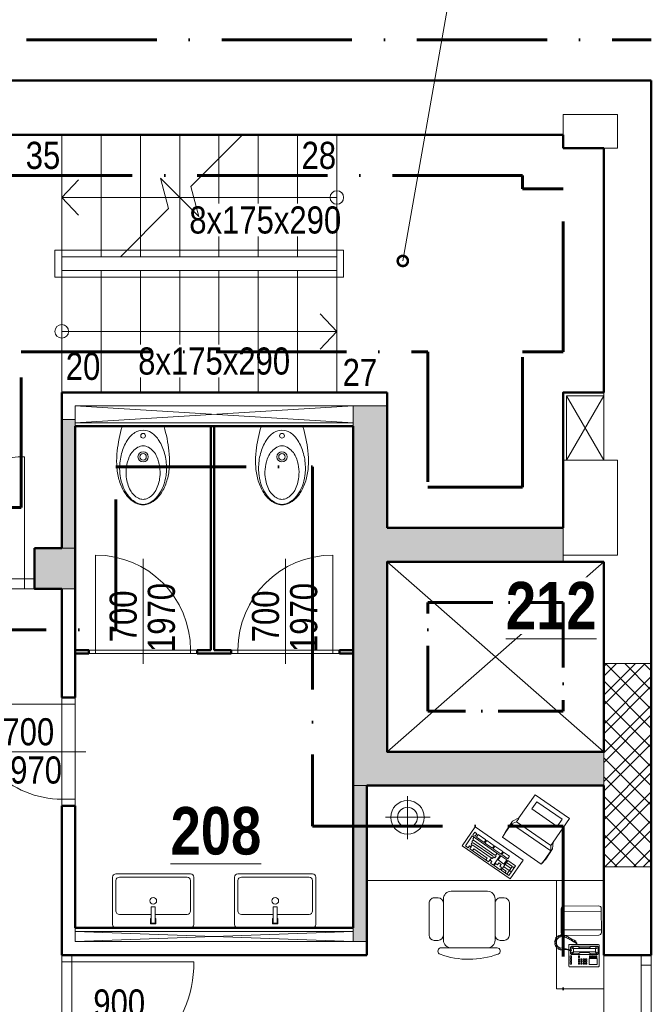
# Model space of a CAD drawing. Header units: millimetres. Extents: x 25686 to 158540, y -33439 to 84825.
# Tile 21 of 23: x 120194 to 124854, y 69829 to 77090. Entities that reach past the tile are written whole.
import ezdxf
from ezdxf.enums import TextEntityAlignment as Align

# ---------------------------------------------------------------- set-up
doc = ezdxf.new("R2010")
doc.units = ezdxf.units.MM
doc.header["$LTSCALE"] = 400
doc.linetypes.add('ACAD_ISO10W100', pattern=[18, 12, -3, 0, -3])
for name, color, linetype, lineweight in [('N_kce-pohled', 7, 'Continuous', 18), ('N_nábytek', 7, 'Continuous', 13), ('N_popis', 7, 'Continuous', 13), ('N_popis místnosti', 7, 'Continuous', 13), ('N_tenká', 7, 'Continuous', 18), ('N_tlustá', 7, 'Continuous', 50), ('N_výplně otvorů', 7, 'Continuous', 18), ('N_zařizovací předměty', 7, 'Continuous', 13), ('N_šrafy', 7, 'Continuous', 13), ('PBS', 1, 'ACAD_ISO10W100', 60), ('S_tenká', 7, 'Continuous', 18), ('S_tlustá', 7, 'Continuous', 50)]:
    doc.layers.add(name, color=color, linetype=linetype, lineweight=lineweight)
doc.styles.get("Standard").update_dxf_attribs({"font": 'ARIALN.TTF'})
doc.dimstyles.new('pozice', dxfattribs={"dimscale": 0, "dimtxt": 400, "dimasz": 125, "dimexe": 0.2, "dimexo": 0, "dimgap": 100, "dimtad": 0, "dimjust": 2, "dimdec": 0, "dimrnd": 5, "dimzin": 0, "dimdsep": 46, "dimtxsty": 'Standard', "dimblk": 'NONE', "dimcen": 0, "dimse1": 1, "dimse2": 1, "dimclrd": 256, "dimclre": 4, "dimclrt": 256, "dimadec": 0, "dimazin": 0, "dimtfac": 1, "dimtdec": 0, "dimtmove": 2, "dimatfit": 2, "dimldrblk": 'DOTSMALL', "dimfxl": 1, "dimtvp": 1, "dimtolj": 1, "dimtzin": 0, "dimlwd": 20, "dimarcsym": 0})

# ---------------------------------------------------------------- blocks, each defined once
blk = doc.blocks.new('A$C0BE674CB')
blk.add_line((-150.592724, 0), (150.592724, 0))
for centre, radius in [((-0.000015, -69.792725), 17.5), ((0.013214, -225.145218), 37.5), ((0.013214, -225.145218), 24)]:
    blk.add_circle(centre, radius)
for centre, radius, start, end in [((-150.592747, -4), 4, 89.9852599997, 163.163498), ((-0.000015, -141.108673), 111.985252, 57.1394809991, 90.0000759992), ((-38.25827, -200.336365), 182.494919, 31.5552829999, 57.1394809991), ((-791.895573, -289.012238), 988.640137, 6.2498699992, 16.8248749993), ((-0.000015, -222.534195), 78.11203, 90, 119.906661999), ((-0.000015, -222.534195), 78.11203, 60.093338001, 90), ((-191.542118, -294.472382), 362.376892, 15.0042569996, 31.5553740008), ((35.54599, -284.333954), 149.405289, 119.906661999, 156.7666240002), ((-35.546021, -284.333954), 149.405289, 23.2333759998, 60.093338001), ((-246.82349, -309.289276), 419.609497, 359.5397489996, 15.0042649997), ((-520.29279, -259.264405), 715.413086, 358.1969679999, 6.2498699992), ((-169.67754, -341.915284), 295.374023, 353.8547900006, 23.23349), ((-277.253987, -266.912293), 472.253998, 346.2259289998, 358.1977310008), ((-178.213001, -316.362122), 350.542023, 338.4063799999, 352.4776460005), ((-230.799412, -309.41803), 403.5849, 352.4776540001, 359.5397489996), ((-153.260212, -343.682923), 278.861816, 332.3949969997, 353.8547900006), ((-210.403385, -283.300446), 403.42392, 332.2023390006, 346.2259060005), ((24.889042, -410.808167), 134, 207.6050609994, 243.6271099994), ((-53.054817, -385.416535), 206.493668, 307.5571400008, 325.0084800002), ((-73.15435, -355.656739), 248.270081, 310.8612060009, 332.2022550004), ((-113.051106, -342.15326), 280.46167, 324.2046809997, 338.9079900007), ((-0.013245, -460.979798), 78, 270, 296.3728959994), ((-0.000015, -481.597138), 98.548065, 270, 283.3984169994), ((-0.000015, -477.756806), 98.373566, 270.0000739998, 287.0153729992), ((-13.600356, -424.501892), 157.240784, 283.3984189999, 310.8612060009), ((-11.864981, -438.985474), 138.919754, 287.0153749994, 308.1805950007)]:
    blk.add_arc(centre, radius, start, end)
at = {"extrusion": (0, 0, -1)}
for centre, radius, start, end in [((-791.895565, -289.012238), 988.640137, 6.2498699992, 16.8248749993), ((-38.25824, -200.336365), 182.494919, 31.5552829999, 57.1394770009), ((0.000015, -141.108673), 111.985252, 57.1394770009, 90.0000639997), ((-150.592708, -4), 4, 90.0003440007, 163.1746519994), ((-191.54208, -294.472382), 362.376892, 15.0043719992, 31.5555040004), ((-520.292782, -259.264405), 715.413086, 358.1969679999, 6.2498699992), ((-246.823452, -309.289276), 419.609497, 359.5398480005, 15.0043719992), ((-277.253963, -266.912293), 472.253998, 346.2251510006, 358.1969679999), ((-169.677501, -341.915284), 295.374023, 353.8549040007, 23.2335890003), ((-230.799373, -309.41803), 403.5849, 352.4777760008, 359.5398480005), ((-178.212963, -316.362122), 350.542023, 338.4065090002, 352.4777760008), ((-210.403347, -283.300446), 403.42392, 332.2024770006, 346.2260279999), ((-153.260174, -343.682923), 278.861816, 332.3951570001, 353.8549040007), ((-113.051067, -342.15326), 280.46167, 324.2048720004, 338.908164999), ((-73.154323, -355.656739), 248.270081, 310.8609919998, 332.2020419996), ((-53.05479, -385.416535), 206.493668, 307.5569150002, 325.0082629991), ((24.889073, -410.808167), 134, 207.605064, 243.627106), ((-13.600326, -424.501892), 157.240784, 283.3983459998, 310.8611600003), ((-11.864948, -438.985474), 138.919754, 287.0154879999, 308.1806949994), ((-0.013214, -460.979798), 78, 270, 296.3729099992), ((0.000015, -477.756806), 98.373566, 270.0000759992, 287.015381), ((0.000015, -481.597138), 98.548065, 270, 283.3984070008)]:
    blk.add_arc(centre, radius, start, end, dxfattribs=at)
blk = doc.blocks.new('UMYVADLO_PULT_600X400')
blk.add_lwpolyline([(300, 25), (300, 375, 0.414214), (275, 400), (-275, 400, 0.414214), (-300, 375), (-300, 25, 0.414214), (-275, 0), (275, 0, 0.414214)], format="xyb", close=True)
blk.add_lwpolyline([(15, 100), (250, 100, 0.414214), (275, 125), (275, 350, 0.414214), (250, 375), (-250, 375, 0.414214), (-275, 350), (-275, 125, 0.414214), (-250, 100), (-15, 100)], format="xyb")
blk.add_lwpolyline([(-15, 155), (-15, 35), (15, 35), (15, 155)], close=True)
blk.add_lwpolyline([(-15, 70), (-20, 70), (-20, 30), (20, 30), (20, 70), (15, 70)])
blk.add_circle((0, 200), 25)
blk = doc.blocks.new('*U61')
at = {"linetype": 'ByBlock'}
for p, q in [((-350, 25), (-350, 725)), ((0, -77.5), (0, 696.4)), ((-400, 25), (-350, 25)), ((-350, 0), (-350, 25)), ((350, 25), (350, 0)), ((350, 25), (400, 25)), ((350, 0), (400, 0)), ((-400, 0), (-350, 0))]:
    blk.add_line(p, q, dxfattribs=at)
at = {"linetype": 'Continuous'}
for p, q in [((-350, 25), (350, 25)), ((-350, 0), (350, 0))]:
    blk.add_line(p, q, dxfattribs=at)
at = {"linetype": 'ByBlock'}
blk.add_arc((-350, 25), 700, 0, 90, dxfattribs=at)
at = {"linetype": 'ByBlock', "flags": 8}
blk.add_attdef('SIRKA', text='', height=100, rotation=90, dxfattribs=at).set_placement((13, 272.9), align=Align.BOTTOM_CENTER)
blk.add_attdef('VYSKA', text='', height=100, rotation=90, dxfattribs=at).set_placement((34.8, 264.9), align=Align.TOP_CENTER)
blk = doc.blocks.new('*U46')
at = {"ltscale": 5}
for p, q in [((38.11, 2.61), (40.6, 0)), ((40.6, 0), (0, 0)), ((38.11, -2.61), (40.6, 0))]:
    blk.add_line(p, q, dxfattribs=at)
blk.add_circle((0, 0), 1, dxfattribs=at)
blk = doc.blocks.new('*U98')
at = {"ltscale": 5}
for p, q in [((38.11, 2.61), (40.6, 0)), ((40.6, 0), (0, 0)), ((38.11, -2.61), (40.6, 0))]:
    blk.add_line(p, q, dxfattribs=at)
blk.add_circle((0, 0), 1, dxfattribs=at)
blk = doc.blocks.new('*U65')
at = {"linetype": 'ByBlock'}
for p, q in [((0, -77.5), (0, 946.4)), ((450, 75), (450, 975)), ((-450, 75), (-525, 75)), ((-450, 75), (-450, 0)), ((450, 0), (450, 75)), ((525, 75), (450, 75)), ((-450, 0), (-525, 0)), ((525, 0), (450, 0))]:
    blk.add_line(p, q, dxfattribs=at)
for p, q in [((-525, 75), (-525, 0)), ((525, 75), (525, 0))]:
    blk.add_line(p, q)
at = {"linetype": 'Continuous'}
for p, q in [((450, 75), (-450, 75)), ((450, 0), (-450, 0))]:
    blk.add_line(p, q, dxfattribs=at)
at = {"linetype": 'ByBlock'}
blk.add_arc((450, 75), 900, 90, 180, dxfattribs=at)
at = {"linetype": 'ByBlock', "flags": 8}
blk.add_attdef('SIRKA', text='', height=100, rotation=90, dxfattribs=at).set_placement((13, 422.9), align=Align.BOTTOM_CENTER)
blk.add_attdef('VYSKA', text='', height=100, rotation=90, dxfattribs=at).set_placement((34.8, 414.9), align=Align.TOP_CENTER)
blk = doc.blocks.new('*U67')
at = {"linetype": 'ByBlock'}
for p, q in [((0, 77.5), (0, -771.4)), ((-400, 0), (-350, 0)), ((-350, 0), (-350, -100)), ((350, -100), (350, 0)), ((350, 0), (400, 0)), ((-400, -100), (-350, -100)), ((-350, -100), (-350, -800)), ((350, -100), (400, -100))]:
    blk.add_line(p, q, dxfattribs=at)
at = {"linetype": 'Continuous'}
for p, q in [((-350, 0), (350, 0)), ((-350, -100), (350, -100))]:
    blk.add_line(p, q, dxfattribs=at)
at = {"linetype": 'ByBlock'}
blk.add_arc((-350, -100), 700, 270, 0, dxfattribs=at)
at = {"linetype": 'ByBlock', "flags": 8}
blk.add_attdef('SIRKA', text='', height=100, rotation=90, dxfattribs=at).set_placement((13, -347.4), align=Align.BOTTOM_CENTER)
blk.add_attdef('VYSKA', text='', height=100, rotation=90, dxfattribs=at).set_placement((34.8, -346.5), align=Align.TOP_CENTER)
blk = doc.blocks.new('*U62')
at = {"linetype": 'ByBlock'}
for p, q in [((0, -77.5), (0, 696.4)), ((350, 25), (350, 725)), ((-350, 25), (-400, 25)), ((-350, 25), (-350, 0)), ((350, 0), (350, 25)), ((400, 25), (350, 25)), ((400, 0), (350, 0)), ((-350, 0), (-400, 0))]:
    blk.add_line(p, q, dxfattribs=at)
at = {"linetype": 'Continuous'}
for p, q in [((350, 25), (-350, 25)), ((350, 0), (-350, 0))]:
    blk.add_line(p, q, dxfattribs=at)
at = {"linetype": 'ByBlock'}
blk.add_arc((350, 25), 700, 90, 180, dxfattribs=at)
at = {"linetype": 'ByBlock', "flags": 8}
blk.add_attdef('SIRKA', text='', height=100, rotation=90, dxfattribs=at).set_placement((13, 272.9), align=Align.BOTTOM_CENTER)
blk.add_attdef('VYSKA', text='', height=100, rotation=90, dxfattribs=at).set_placement((34.8, 264.9), align=Align.TOP_CENTER)
blk = doc.blocks.new('*U100')
at = {"linetype": 'ByBlock'}
for p, q in [((-450, 75), (-450, 975)), ((0, -77.5), (0, 946.4)), ((-500, 75), (-450, 75)), ((-450, 0), (-450, 75)), ((450, 75), (450, 0)), ((450, 75), (500, 75)), ((450, 0), (500, 0)), ((-500, 0), (-450, 0))]:
    blk.add_line(p, q, dxfattribs=at)
for p, q in [((-500, 75), (-500, 0)), ((500, 75), (500, 0))]:
    blk.add_line(p, q)
at = {"linetype": 'Continuous'}
for p, q in [((-450, 75), (450, 75)), ((-450, 0), (450, 0))]:
    blk.add_line(p, q, dxfattribs=at)
at = {"linetype": 'ByBlock'}
blk.add_arc((-450, 75), 900, 0, 90, dxfattribs=at)
at = {"linetype": 'ByBlock', "flags": 8}
blk.add_attdef('SIRKA', text='', height=100, rotation=90, dxfattribs=at).set_placement((13, 422.9), align=Align.BOTTOM_CENTER)
blk.add_attdef('VYSKA', text='', height=100, rotation=90, dxfattribs=at).set_placement((34.8, 414.9), align=Align.TOP_CENTER)
blk = doc.blocks.new('A$C1C031582')
for p, q in [((0, 3500), (0, 746)), ((1399, 3500), (0, 3500)), ((1399, 0), (1399, 3500)), ((464, 2564), (464, 3224)), ((788, 2900), (154, 2900)), ((1656, 2503), (1656, 2444)), ((2207, 2579), (1731, 2579)), ((2283, 2444), (2283, 2503)), ((1731, 2369), (1672, 2369)), ((1731, 2369), (2207, 2369)), ((2280, 2369), (2207, 2369)), ((2394, 2416), (2394, 2255)), ((1559, 2255), (1559, 1718)), ((2394, 2255), (2394, 1718)), ((1672, 1605), (1731, 1605)), ((2207, 1605), (1731, 1605)), ((2207, 1605), (2280, 1605)), ((2394, 1718), (2394, 1605)), ((2394, 1605), (2394, 1576)), ((1656, 1529), (1656, 1470)), ((2283, 1470), (2283, 1529)), ((1731, 1395), (2207, 1395)), ((0, 0), (0, 743)), ((1399, 700), (2999, 700)), ((2170, 628), (1817, 628)), ((2999, 700), (2999, 0)), ((2999, 0), (0, 0)), ((2165, 36), (1812, 38))]:
    blk.add_line(p, q)
at = {"linetype": 'ByBlock'}
for p, q in [((889, 2093), (609, 1900)), ((743, 1944), (888, 2044)), ((888, 2044), (917, 2002)), ((1377, 1385), (889, 2093)), ((609, 1900), (1098, 1192)), ((725, 1932), (687, 1906)), ((687, 1906), (710, 1873)), ((710, 1873), (747, 1899)), ((747, 1899), (725, 1932)), ((1030, 1530), (743, 1944)), ((767, 1920), (791, 1936)), ((791, 1936), (797, 1926)), ((797, 1926), (830, 1949)), ((805, 1925), (1024, 1608)), ((830, 1949), (836, 1940)), ((836, 1940), (864, 1959)), ((843, 1930), (1042, 1641)), ((864, 1959), (874, 1945)), ((874, 1945), (902, 1964)), ((880, 1936), (1067, 1665)), ((917, 2002), (889, 1983)), ((889, 1983), (905, 1960)), ((905, 1960), (933, 1979)), ((933, 1979), (1123, 1704)), ((962, 1937), (934, 1918)), ((934, 1918), (1069, 1722)), ((760, 1880), (723, 1855)), ((723, 1855), (800, 1743)), ((837, 1768), (760, 1880)), ((800, 1743), (837, 1768)), ((847, 1755), (810, 1729)), ((924, 1643), (847, 1755)), ((810, 1729), (887, 1617)), ((887, 1617), (924, 1643)), ((931, 1633), (893, 1608)), ((893, 1608), (974, 1491)), ((1011, 1517), (931, 1633)), ((1030, 1599), (1002, 1580)), ((1174, 1629), (1030, 1530)), ((1037, 1590), (1030, 1599)), ((1064, 1609), (1037, 1590)), ((1075, 1644), (1052, 1627)), ((1052, 1627), (1064, 1609)), ((1093, 1677), (1065, 1658)), ((1065, 1658), (1075, 1644)), ((1069, 1722), (1097, 1741)), ((1123, 1704), (1095, 1685)), ((1095, 1685), (1117, 1652)), ((1117, 1652), (1145, 1671)), ((1145, 1671), (1174, 1629)), ((1180, 1620), (1148, 1598)), ((1148, 1598), (1167, 1570)), ((1242, 1532), (1180, 1620)), ((680, 1454), (526, 1348)), ((761, 1496), (680, 1454)), ((683, 1449), (761, 1496)), ((1157, 923), (761, 1496)), ((974, 1491), (1011, 1517)), ((1017, 1508), (980, 1482)), ((980, 1482), (1041, 1393)), ((1079, 1419), (1017, 1508)), ((1097, 1562), (1036, 1520)), ((1036, 1520), (1097, 1432)), ((1158, 1474), (1097, 1562)), ((1097, 1432), (1158, 1474)), ((1247, 1514), (1107, 1418)), ((1167, 1570), (1139, 1550)), ((1139, 1550), (1162, 1518)), ((1162, 1518), (1190, 1537)), ((1190, 1537), (1209, 1509)), ((1195, 1479), (1250, 1400)), ((1209, 1509), (1242, 1532)), ((1227, 1494), (1262, 1442)), ((1324, 1403), (1247, 1514)), ((1262, 1442), (1285, 1458)), ((526, 1348), (473, 1256)), ((532, 1290), (562, 1365)), ((562, 1365), (683, 1449)), ((964, 783), (562, 1365)), ((1041, 1393), (1079, 1419)), ((1098, 1192), (1377, 1385)), ((1107, 1418), (1184, 1306)), ((1135, 1437), (1189, 1358)), ((1166, 1452), (1217, 1377)), ((1184, 1306), (1324, 1403)), ((1253, 1395), (1193, 1353)), ((1193, 1353), (1209, 1330)), ((1304, 1431), (1253, 1395)), ((1253, 1395), (1269, 1372)), ((473, 1256), (138, 1012)), ((485, 1257), (532, 1290)), ((882, 782), (532, 1290)), ((237, 990), (344, 1064)), ((344, 1064), (601, 691)), ((138, 1012), (486, 508)), ((237, 990), (494, 617)), ((1084, 859), (1157, 923)), ((1085, 867), (1157, 923)), ((486, 508), (836, 750)), ((836, 750), (882, 782)), ((836, 750), (935, 756)), ((882, 782), (964, 783)), ((935, 756), (1084, 859)), ((964, 783), (1085, 867)), ((2301, 728), (2289, 725)), ((2308, 708), (2301, 728)), ((2313, 726), (2308, 708)), ((2323, 725), (2313, 726)), ((494, 617), (601, 691)), ((1773, 78), (1777, 588)), ((1853, 38), (1858, 622)), ((2125, 36), (2129, 620)), ((2218, 624), (2199, 618)), ((2199, 618), (2202, 602)), ((2204, 646), (2202, 633)), ((2202, 633), (2218, 624)), ((2202, 602), (2219, 602)), ((2224, 646), (2204, 646)), ((2219, 602), (2206, 589)), ((2206, 589), (2210, 575)), ((2210, 588), (2206, 75)), ((2214, 675), (2209, 663)), ((2209, 663), (2224, 646)), ((2232, 670), (2214, 675)), ((2232, 695), (2223, 687)), ((2223, 687), (2232, 670)), ((2225, 611), (2234, 659)), ((2246, 551), (2225, 611)), ((2250, 687), (2232, 695)), ((2234, 659), (2262, 686)), ((2252, 713), (2242, 704)), ((2242, 704), (2250, 687)), ((2265, 697), (2252, 713)), ((2262, 686), (2299, 702)), ((2274, 721), (2264, 716)), ((2264, 716), (2265, 697)), ((2288, 708), (2274, 721)), ((2289, 725), (2288, 708)), ((2299, 702), (2337, 699)), ((2331, 708), (2323, 725)), ((2339, 725), (2331, 708)), ((2337, 699), (2371, 681)), ((2353, 721), (2339, 725)), ((2351, 700), (2353, 721)), ((2366, 713), (2351, 700)), ((2378, 705), (2366, 713)), ((2371, 681), (2395, 651)), ((2376, 688), (2378, 705)), ((2390, 699), (2376, 688)), ((2400, 688), (2390, 699)), ((2391, 670), (2400, 688)), ((2410, 674), (2391, 670)), ((2395, 651), (2398, 611)), ((2398, 611), (2395, 596)), ((2395, 596), (2407, 588)), ((2400, 645), (2418, 659)), ((2421, 643), (2400, 645)), ((2404, 615), (2422, 626)), ((2423, 612), (2404, 615)), ((2407, 588), (2406, 571)), ((2418, 659), (2410, 674)), ((2414, 589), (2421, 596)), ((2416, 586), (2414, 589)), ((2416, 569), (2416, 586)), ((2422, 626), (2421, 643)), ((2421, 596), (2423, 612)), ((2210, 575), (2230, 575)), ((2230, 575), (2212, 568)), ((2212, 568), (2218, 549)), ((2218, 549), (2237, 551)), ((2237, 551), (2225, 533)), ((2225, 533), (2232, 523)), ((2232, 523), (2250, 528)), ((2250, 528), (2241, 511)), ((2241, 511), (2248, 497)), ((2266, 514), (2246, 551)), ((2248, 497), (2265, 503)), ((2265, 503), (2253, 488)), ((2253, 488), (2260, 474)), ((2260, 474), (2277, 482)), ((2264, 509), (2266, 514)), ((2269, 508), (2264, 509)), ((2277, 482), (2264, 467)), ((2264, 467), (2269, 457)), ((2282, 482), (2269, 508)), ((2269, 457), (2287, 463)), ((2287, 463), (2277, 444)), ((2277, 444), (2282, 435)), ((2302, 447), (2282, 482)), ((2282, 435), (2299, 440)), ((2299, 440), (2288, 423)), ((2314, 428), (2302, 447)), ((2343, 512), (2350, 518)), ((2343, 78), (2343, 512)), ((2350, 518), (2417, 518)), ((2369, 474), (2384, 493)), ((2369, 96), (2369, 474)), ((2378, 483), (2375, 471)), ((2375, 471), (2403, 442)), ((2375, 471), (2375, 386)), ((2391, 490), (2378, 483)), ((2384, 493), (2421, 493)), ((2406, 449), (2391, 490)), ((2421, 490), (2391, 490)), ((2403, 442), (2406, 449)), ((2403, 273), (2403, 442)), ((2406, 571), (2408, 556)), ((2406, 449), (2450, 449)), ((2408, 556), (2416, 526)), ((2423, 539), (2416, 569)), ((2416, 526), (2420, 505)), ((2420, 505), (2422, 480)), ((2422, 480), (2431, 480)), ((2431, 507), (2423, 539)), ((2428, 518), (2664, 518)), ((2431, 480), (2431, 507)), ((2431, 493), (2475, 493)), ((2466, 490), (2431, 490)), ((2450, 449), (2466, 490)), ((2453, 442), (2450, 449)), ((2482, 471), (2453, 442)), ((2453, 273), (2453, 442)), ((2466, 490), (2479, 483)), ((2475, 493), (2491, 477)), ((2479, 483), (2482, 471)), ((2482, 471), (2482, 386)), ((2491, 477), (2491, 96)), ((2513, 496), (2513, 477)), ((2545, 496), (2513, 496)), ((2513, 477), (2545, 477)), ((2545, 477), (2545, 496)), ((2557, 496), (2557, 477)), ((2589, 496), (2557, 496)), ((2557, 477), (2589, 477)), ((2589, 477), (2589, 496)), ((2601, 496), (2601, 477)), ((2633, 496), (2601, 496)), ((2601, 477), (2633, 477)), ((2633, 477), (2633, 496)), ((2664, 518), (2671, 512)), ((2671, 512), (2671, 78)), ((2288, 423), (2291, 416)), ((2291, 416), (2298, 414)), ((2298, 414), (2309, 414)), ((2306, 422), (2314, 428)), ((2313, 422), (2306, 422)), ((2309, 414), (2318, 402)), ((2316, 418), (2313, 422)), ((2325, 412), (2316, 418)), ((2318, 402), (2326, 397)), ((2332, 407), (2325, 412)), ((2326, 397), (2343, 395)), ((2343, 405), (2332, 407)), ((2375, 386), (2381, 370)), ((2381, 370), (2391, 354)), ((2391, 354), (2394, 332)), ((2394, 332), (2394, 273)), ((2466, 354), (2463, 332)), ((2463, 332), (2463, 273)), ((2475, 370), (2466, 354)), ((2482, 386), (2475, 370)), ((2510, 376), (2535, 376)), ((2510, 358), (2510, 376)), ((2535, 358), (2510, 358)), ((2535, 376), (2535, 358)), ((2554, 376), (2573, 376)), ((2554, 358), (2554, 376)), ((2573, 358), (2554, 358)), ((2554, 323), (2554, 342)), ((2554, 342), (2573, 342)), ((2573, 323), (2554, 323)), ((2554, 307), (2573, 307)), ((2554, 288), (2554, 307)), ((2573, 376), (2573, 358)), ((2573, 342), (2573, 323)), ((2573, 307), (2573, 288)), ((2586, 358), (2586, 376)), ((2586, 376), (2604, 376)), ((2604, 358), (2586, 358)), ((2586, 323), (2586, 342)), ((2586, 342), (2604, 342)), ((2604, 323), (2586, 323)), ((2586, 307), (2604, 307)), ((2586, 288), (2586, 307)), ((2604, 376), (2604, 358)), ((2604, 342), (2604, 323)), ((2604, 307), (2604, 288)), ((2617, 376), (2636, 376)), ((2617, 358), (2617, 376)), ((2636, 358), (2617, 358)), ((2617, 342), (2636, 342)), ((2617, 323), (2617, 342)), ((2636, 323), (2617, 323)), ((2617, 307), (2636, 307)), ((2617, 288), (2617, 307)), ((2636, 376), (2636, 358)), ((2636, 342), (2636, 323)), ((2636, 307), (2636, 288)), ((2375, 188), (2381, 203)), ((2375, 103), (2375, 188)), ((2381, 203), (2391, 219)), ((2391, 219), (2394, 241)), ((2394, 241), (2394, 273)), ((2403, 273), (2403, 131)), ((2453, 273), (2453, 131)), ((2463, 241), (2463, 273)), ((2466, 219), (2463, 241)), ((2475, 203), (2466, 219)), ((2482, 188), (2475, 203)), ((2482, 103), (2482, 188)), ((2513, 210), (2513, 200)), ((2538, 210), (2513, 210)), ((2513, 200), (2538, 200)), ((2513, 191), (2513, 181)), ((2538, 191), (2513, 191)), ((2513, 181), (2538, 181)), ((2538, 172), (2513, 172)), ((2513, 172), (2513, 162)), ((2513, 162), (2538, 162)), ((2513, 153), (2513, 144)), ((2538, 153), (2513, 153)), ((2538, 200), (2538, 210)), ((2538, 181), (2538, 191)), ((2538, 162), (2538, 172)), ((2538, 144), (2538, 153)), ((2548, 216), (2639, 216)), ((2548, 100), (2548, 216)), ((2573, 288), (2554, 288)), ((2554, 273), (2573, 273)), ((2554, 254), (2554, 273)), ((2573, 254), (2554, 254)), ((2573, 273), (2573, 254)), ((2604, 288), (2586, 288)), ((2586, 254), (2586, 273)), ((2586, 273), (2604, 273)), ((2604, 254), (2586, 254)), ((2604, 273), (2604, 254)), ((2636, 288), (2617, 288)), ((2617, 273), (2636, 273)), ((2617, 254), (2617, 273)), ((2636, 254), (2617, 254)), ((2636, 273), (2636, 254)), ((2639, 216), (2639, 100)), ((2350, 71), (2343, 78)), ((2664, 71), (2350, 71)), ((2384, 81), (2369, 96)), ((2375, 103), (2403, 131)), ((2378, 90), (2375, 103)), ((2391, 84), (2378, 90)), ((2479, 81), (2384, 81)), ((2406, 125), (2391, 84)), ((2466, 84), (2391, 84)), ((2403, 131), (2406, 125)), ((2406, 125), (2450, 125)), ((2453, 131), (2450, 125)), ((2450, 125), (2466, 84)), ((2482, 103), (2453, 131)), ((2466, 84), (2479, 90)), ((2479, 90), (2482, 103)), ((2491, 96), (2479, 81)), ((2513, 144), (2538, 144)), ((2513, 134), (2513, 125)), ((2538, 134), (2513, 134)), ((2513, 125), (2538, 125)), ((2513, 115), (2513, 106)), ((2538, 115), (2513, 115)), ((2513, 106), (2538, 106)), ((2538, 125), (2538, 134)), ((2538, 106), (2538, 115)), ((2639, 100), (2548, 100)), ((2671, 78), (2664, 71))]:
    blk.add_line(p, q, dxfattribs=at)
for radius in [248, 148]:
    blk.add_circle((468, 2898), radius)
for centre, radius, start, end in [((1731, 2503), 75.6, 90, 180), ((2207, 2503), 75.6, 0, 90), ((1672, 2255), 113, 90, 180), ((1731, 2444), 75.6, 180, 270), ((2207, 2444), 75.6, 270, 0), ((2280, 2255), 113, 0, 90), ((2441, 2399), 50.2, 20.0456, 159.9544), ((1323, 1991), 1239, 339.6389, 20.0456), ((1672, 1718), 113, 180, 270), ((1731, 1529), 75.6, 90, 180), ((2207, 1529), 75.6, 0, 90), ((2280, 1718), 113, 270, 0), ((1731, 1470), 75.6, 180, 270), ((2207, 1470), 75.6, 270, 0), ((2441, 1576), 47.4, 180, 339.6389), ((1817, 588), 40, 90, 179.5491), ((2170, 588), 40, 359.5491, 90), ((1813, 78), 40, 179.5491, 269.603), ((2166, 76), 40, 269.603, 359.5491)]:
    blk.add_arc(centre, radius, start, end)
for p in [(0, 0), (1399, 0)]:
    blk.add_point(p, dxfattribs=at)
blk = doc.blocks.new('*U142')
at = {"color": 0}
for p, q in [((0, 75), (675, 75)), ((0, 75), (0, 0)), ((75, 75), (75, 0)), ((600, 0), (600, 75)), ((675, 0), (675, 75)), ((0, 0), (675, 0))]:
    blk.add_line(p, q, dxfattribs=at)
blk = doc.blocks.new('_DotSmall')
at = {"color": 0, "linetype": 'ByBlock', "const_width": 0.5}
blk.add_lwpolyline([(-0.0625, 0, 1), (0.0625, 0, 1)], format="xyb", close=True, dxfattribs=at)
blk = doc.blocks.new('_None')

msp = doc.modelspace()

# ---------------------------------------------------------------- hatches: boundary and pattern name
at = {"layer": 'N_šrafy'}
h = msp.add_hatch(dxfattribs=at)
h.set_pattern_fill('CROSS', scale=250)
h.set_pattern_definition([(0, (0, 0), (62.5, 62.5), [31.25, -93.75]), (90, (15.625, -15.625), (-62.5, 62.5), [31.25, -93.75])])
h.paths.add_polyline_path([(119129.1, 72891.6), (119004.1, 72891.6), (119004.1, 56741.6), (119129.1, 56741.6)])
h.paths.add_polyline_path([(119129.1, 55841.6), (119004.1, 55841.6), (119004.1, 55341.6), (119129.1, 55341.6)])
h.paths.add_polyline_path([(124504.1, 58991.6), (120504.1, 58991.6), (120504.1, 58841.6), (124504.1, 58841.6)])
h.paths.add_polyline_path([(124054.1, 67491.6), (120604.1, 67491.6), (120604.1, 67341.6), (124054.1, 67341.6)])
h.paths.add_polyline_path([(122754.1, 71441.6), (122654.1, 71441.6), (122654.1, 70391.6), (122654.1, 70291.6), (122754.1, 70291.6)])
h.paths.add_polyline_path([(120604.1, 74091.6), (120604.1, 74141.6), (120504.1, 74141.6), (120504.1, 73191.6), (120604.1, 73191.6)])
h.paths.add_polyline_path([(114304.1, 76241.6), (114204.1, 76241.6), (114204.1, 76141.6), (114204.1, 75091.6), (114304.1, 75091.6)])
h.paths.add_polyline_path([(114304.1, 74291.6), (114204.1, 74291.6), (114204.1, 73291.6), (114304.1, 73291.6)])
h.paths.add_polyline_path([(113254.1, 73891.6), (113154.1, 73891.6), (113154.1, 73291.6), (113254.1, 73291.6)])
h.paths.add_polyline_path([(113254.1, 76141.6), (113154.1, 76141.6), (113154.1, 74691.6), (113254.1, 74691.6)])
h.paths.add_polyline_path([(124354.1, 63991.6), (124354.1, 64141.6), (120504.1, 64141.6), (120504.1, 63991.6)])
h = msp.add_hatch(dxfattribs=at)
h.set_pattern_fill('ZELEZOBETON', scale=50)
h.set_pattern_definition([(45, (0, 0), (-176.7767, 176.7767), []), (45, (70.7, 0), (-176.7767, 176.7767), []), (45, (212.13, 0), (-106.066, 247.48737), [100, -50, 0, -50])])
h.paths.add_polyline_path([(124204.1, 73341.6), (122904.1, 73341.6), (122904.1, 74241.6), (122654.1, 74241.6), (122654.1, 71441.6), (122754.1, 71441.6), (123354.1, 71441.6), (124504.1, 71441.6), (124504.1, 71691.6), (122904.1, 71691.6), (122904.1, 73091.6), (124204.1, 73091.6)])
h.paths.add_polyline_path([(120604.1, 67641.6), (120304.1, 67641.6), (120304.1, 67341.6), (120604.1, 67341.6)])
h.paths.add_polyline_path([(120604.1, 66341.6), (120304.1, 66341.6), (120304.1, 66041.6), (120604.1, 66041.6)])
h.paths.add_polyline_path([(120604.1, 61641.6), (120304.1, 61641.6), (120304.1, 61341.6), (120604.1, 61341.6)])
h.paths.add_polyline_path([(120604.1, 55641.6), (120304.1, 55641.6), (120304.1, 55441.6), (120604.1, 55441.6)])
h.paths.add_polyline_path([(120604.1, 73191.6), (120304.1, 73191.6), (120304.1, 72891.6), (120604.1, 72891.6)])
h = msp.add_hatch(dxfattribs=at)
h.set_pattern_fill('ZDIVO-STR_PEV', scale=50)
h.set_pattern_definition([(45, (0, 0), (-106.06602, 106.06602), []), (45, (70.71, 0), (-106.06602, 106.06602), []), (135, (0, 0), (-70.71068, -70.71068), [])])
h.paths.add_polyline_path([(124854.1, 72341.6), (124504.1, 72341.6), (124504.1, 71691.6), (124504.1, 71441.6), (124504.1, 70841.6), (124854.1, 70841.6)])

# ---------------------------------------------------------------- linework, layer by layer
at = {"layer": 'N_kce-pohled', "color": 7}
for p, q in [((120454.1, 75391.6), (122584.1, 75391.6)), ((120504.1, 75341.6), (122534.1, 75341.6)), ((120504.1, 75241.6), (122534.1, 75241.6)), ((120454.1, 75191.6), (122584.1, 75191.6))]:
    msp.add_line(p, q, dxfattribs=at)
for points in [[(120504.1, 74341.6), (120504.1, 76241.6)], [(120794.1, 75341.6), (120794.1, 76241.6)], [(121084.1, 75341.6), (121084.1, 76241.6)], [(121374.1, 75341.6), (121374.1, 76241.6)], [(121664.1, 75341.6), (121664.1, 76241.6)], [(121954.1, 75341.6), (121954.1, 76241.6)], [(122244.1, 75341.6), (122244.1, 76241.6)], [(122534.1, 74341.6), (122534.1, 76241.6)], [(120454.1, 75191.6), (120454.1, 75391.6)], [(122584.1, 75191.6), (122584.1, 75391.6)], [(120794.1, 74341.6), (120794.1, 75241.6)], [(121084.1, 74341.6), (121084.1, 75241.6)], [(121374.1, 74341.6), (121374.1, 75241.6)], [(121664.1, 74341.6), (121664.1, 75241.6)], [(121954.1, 74341.6), (121954.1, 75241.6)], [(122244.1, 74341.6), (122244.1, 75241.6)]]:
    msp.add_lwpolyline(points, dxfattribs=at)
at = {"layer": 'N_tenká', "color": 7}
msp.add_line((122654.1, 74116.6), (120604.1, 74116.6), dxfattribs=at)
for points in [[(124229.1, 73841.6), (124229.1, 74316.6), (124504.1, 74316.6)], [(124504.1, 74316.6), (124229.1, 73841.6)], [(124229.1, 74316.6), (124504.1, 73841.6)], [(124504.1, 74341.6), (124504.1, 73841.6)], [(120604.1, 74116.6), (122654.1, 74241.6)], [(120604.1, 74241.6), (122654.1, 74116.6)], [(122654.1, 74091.6), (122654.1, 74241.6)], [(120604.1, 74091.6), (120604.1, 74141.6)], [(120504.1, 73191.6), (120604.1, 73191.6)], [(122904.1, 71691.6), (124504.1, 73091.6)], [(122904.1, 73091.6), (124504.1, 71691.6)], [(124504.1, 71691.6), (124504.1, 71441.6)], [(122754.1, 71441.6), (122654.1, 71441.6)], [(120604.1, 70366.6), (122654.1, 70366.6)], [(122654.1, 70366.6), (120604.1, 70291.6)], [(120604.1, 70366.6), (122654.1, 70291.6)], [(122654.1, 70391.6), (122654.1, 70291.6)]]:
    msp.add_lwpolyline(points, dxfattribs=at)
at = {"layer": 'N_tlustá', "color": 7}
for p, q in [((122904.1, 73341.6), (122904.1, 74241.6)), ((122654.1, 74091.6), (120604.1, 74091.6)), ((122654.1, 71441.6), (122654.1, 74091.6)), ((122904.1, 73341.6), (124204.1, 73341.6)), ((120704.1, 72441.6), (120604.1, 72441.6)), ((120704.1, 72416.6), (120604.1, 72416.6)), ((121604.1, 72441.6), (121504.1, 72441.6)), ((121754.1, 72416.6), (121504.1, 72416.6)), ((121754.1, 72441.6), (121629.1, 72441.6)), ((121754.1, 72416.6), (121754.1, 72441.6)), ((122554.1, 72416.6), (122554.1, 72441.6)), ((122654.1, 72441.6), (122554.1, 72441.6)), ((122654.1, 72416.6), (122554.1, 72416.6)), ((124504.1, 71441.6), (122754.1, 71441.6))]:
    msp.add_line(p, q, dxfattribs=at)
for points in [[(124204.1, 73841.6), (124204.1, 74341.6), (124504.1, 74341.6)], [(120504.1, 74141.6), (120504.1, 73191.6)], [(120604.1, 74091.6), (120604.1, 72891.6)], [(121604.1, 74091.6), (121604.1, 72441.6)], [(121629.1, 74091.6), (121629.1, 72441.6)], [(120304.1, 73191.6), (120504.1, 73191.6)], [(120504.1, 72891.6), (120304.1, 72891.6), (120304.1, 73191.6)], [(124504.1, 71691.6), (122904.1, 71691.6), (122904.1, 73091.6), (124204.1, 73091.6)], [(120704.1, 72441.6), (120704.1, 72416.6)], [(121504.1, 72441.6), (121504.1, 72416.6)], [(124504.1, 72341.6), (124504.1, 71691.6)], [(124854.1, 72341.6), (124854.1, 70841.6)], [(122654.1, 71441.6), (122654.1, 70391.6)], [(122754.1, 71441.6), (122754.1, 70291.6)], [(124504.1, 71441.6), (124504.1, 70841.6)], [(120604.1, 70391.6), (122654.1, 70391.6)]]:
    msp.add_lwpolyline(points, dxfattribs=at)
at = {"layer": 'N_výplně otvorů', "color": 7}
msp.add_lwpolyline([(124504.1, 70191.6), (124504.1, 68691.6)], dxfattribs=at)
at = {"layer": 'S_tenká', "color": 7}
msp.add_line((124854.1, 72341.6), (124504.1, 72341.6), dxfattribs=at)
for points in [[(124504.1, 76141.6), (124604.1, 76141.6), (124604.1, 76391.6), (124204.1, 76391.6), (124204.1, 76241.6)], [(120604.1, 74241.6), (120604.1, 74141.6)], [(120604.1, 74241.6), (122904.1, 74241.6)], [(120504.1, 74141.6), (120604.1, 74141.6)], [(124204.1, 73841.6), (124604.1, 73841.6), (124604.1, 73141.6), (124204.1, 73141.6)], [(124204.1, 73341.6), (124204.1, 73091.6)], [(120604.1, 72891.6), (120504.1, 72891.6)], [(124504.1, 70841.6), (124854.1, 70841.6)], [(120604.1, 70391.6), (120604.1, 70291.6)], [(120604.1, 70291.6), (122754.1, 70291.6)]]:
    msp.add_lwpolyline(points, dxfattribs=at)
at = {"layer": 'S_tlustá', "color": 7}
for p, q in [((124854.1, 76641.6), (124854.1, 72341.6)), ((118554.1, 76241.6), (124204.1, 76241.6)), ((124204.1, 76141.6), (124504.1, 76141.6)), ((124504.1, 76141.6), (124504.1, 74341.6)), ((120504.1, 74341.6), (122904.1, 74341.6)), ((124504.1, 70841.6), (124504.1, 70191.6))]:
    msp.add_line(p, q, dxfattribs=at)
for points in [[(124854.1, 76641.6), (115804.1, 76641.6), (115804.1, 76241.6), (117454.1, 76241.6), (117454.1, 75991.6), (117704.1, 75991.6)], [(124204.1, 76241.6), (124204.1, 76141.6)], [(120504.1, 74341.6), (120504.1, 74141.6)], [(122904.1, 74241.6), (122904.1, 74341.6)], [(124204.1, 73341.6), (124204.1, 73841.6)], [(124204.1, 73091.6), (124504.1, 73091.6)], [(124504.1, 73091.6), (124504.1, 72341.6)], [(120504.1, 72891.6), (120504.1, 72091.6)], [(120604.1, 72891.6), (120604.1, 72091.6)], [(120504.1, 72091.6), (120604.1, 72091.6)], [(120504.1, 71291.6), (120604.1, 71291.6)], [(120504.1, 71291.6), (120504.1, 70191.6)], [(120604.1, 71291.6), (120604.1, 70391.6)], [(124854.1, 70841.6), (124854.1, 70191.6)], [(122754.1, 70291.6), (122754.1, 70191.6)], [(120504.1, 70191.6), (122754.1, 70191.6)], [(124504.1, 70191.6), (124854.1, 70191.6)]]:
    msp.add_lwpolyline(points, dxfattribs=at)

# ---------------------------------------------------------------- block references
at = {"layer": 'N_kce-pohled', "color": 7, "xscale": 50, "yscale": 50, "zscale": 50, "rotation": 180}
msp.add_blockref('*U46', (122534.1, 75779.1), dxfattribs=at)
at = {"layer": 'N_kce-pohled', "color": 7, "xscale": 50, "yscale": 50, "zscale": 50}
msp.add_blockref('*U98', (120504.1, 74791.6), dxfattribs=at)
at = {"layer": 'N_nábytek', "color": 7, "xscale": -0.5, "yscale": 0.5, "zscale": 0.5, "rotation": 90.00000000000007}
msp.add_blockref('A$C1C031582', (124504.1, 71441.6), dxfattribs=at)
at = {"layer": 'N_výplně otvorů', "color": 7}
ref = msp.add_blockref('*U65', (119779.1, 72891.6), dxfattribs=at)
ref.add_attrib('VYSKA', '1970', dxfattribs={"layer": '0', "linetype": 'ByBlock', "height": 200, "rotation": 90}).set_placement((119814, 73299.8), align=Align.TOP_CENTER)
ref.add_attrib('SIRKA', '900', dxfattribs={"layer": '0', "linetype": 'ByBlock', "height": 200, "rotation": 90}).set_placement((119792.1, 73315.5), align=Align.BOTTOM_CENTER)
ref = msp.add_blockref('*U61', (121104.1, 72416.6), dxfattribs=at)
ref.add_attrib('VYSKA', '1970', dxfattribs={"layer": '0', "linetype": 'ByBlock', "height": 200, "rotation": 90}).set_placement((121139, 72681.4), align=Align.TOP_CENTER)
ref.add_attrib('SIRKA', '700', dxfattribs={"layer": '0', "linetype": 'ByBlock', "height": 200, "rotation": 90}).set_placement((121117.1, 72689.4), align=Align.BOTTOM_CENTER)
ref = msp.add_blockref('*U62', (122154.1, 72416.6), dxfattribs=at)
ref.add_attrib('VYSKA', '1970', dxfattribs={"layer": '0', "linetype": 'ByBlock', "height": 200, "rotation": 90}).set_placement((122189, 72681.4), align=Align.TOP_CENTER)
ref.add_attrib('SIRKA', '700', dxfattribs={"layer": '0', "linetype": 'ByBlock', "height": 200, "rotation": 90}).set_placement((122167.1, 72689.4), align=Align.BOTTOM_CENTER)
ref = msp.add_blockref('*U67', (120604.1, 71691.6), dxfattribs=dict(at, rotation=270))
ref.add_attrib('VYSKA', '1970', dxfattribs={"layer": '0', "linetype": 'ByBlock', "height": 200}).set_placement((120251, 71656.7), align=Align.TOP_CENTER)
ref.add_attrib('SIRKA', '700', dxfattribs={"layer": '0', "linetype": 'ByBlock', "height": 200}).set_placement((120257.1, 71678.6), align=Align.BOTTOM_CENTER)
ref = msp.add_blockref('*U100', (120504.1, 69691.6), dxfattribs=dict(at, rotation=270))
ref.add_attrib('VYSKA', '1970', dxfattribs={"layer": '0', "linetype": 'ByBlock', "height": 200}).set_placement((120912.4, 69656.7), align=Align.TOP_CENTER)
ref.add_attrib('SIRKA', '900', dxfattribs={"layer": '0', "linetype": 'ByBlock', "height": 200}).set_placement((120928.1, 69678.6), align=Align.BOTTOM_CENTER)
at = {"layer": 'N_výplně otvorů', "color": 7, "xscale": -1, "rotation": 90}
msp.add_blockref('*U142', (124854.1, 70191.6), dxfattribs=at)
at = {"layer": 'N_zařizovací předměty', "color": 7, "xscale": -1, "rotation": 359.9999999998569}
for p in [(121104.1, 74091.6), (122129.1, 74091.6)]:
    msp.add_blockref('A$C0BE674CB', p, dxfattribs=at)
at = {"layer": 'N_zařizovací předměty', "color": 7, "xscale": -1}
for p in [(121179.1, 70391.6), (122079.1, 70391.6)]:
    msp.add_blockref('UMYVADLO_PULT_600X400', p, dxfattribs=at)

# ---------------------------------------------------------------- texts
at = {"layer": 'N_popis', "color": 7, "char_height": 200, "attachment_point": 7}
for s, insert, width in [('35', (120238, 75986.9), 127.422), ('28', (122273.5, 75986.9), 284.819), ('20', (120533.7, 74430.9), 127.422), ('27', (122576.4, 74388.8), 127.422)]:
    msp.add_mtext(s, dxfattribs=dict(at, insert=insert, width=width))

# ---------------------------------------------------------------- next in the draw order: texts
at = {"layer": 'N_popis', "color": 7, "char_height": 200, "attachment_point": 1, "bg_fill": 3, "box_fill_scale": 1.1, "bg_fill_color": 256, "bg_fill_transparency": 0}
for insert in [(121444.9, 75713.3), (121067.8, 74673)]:
    msp.add_mtext_dynamic_manual_height_columns('8x175x290', width=813.269, gutter_width=12.5, heights=[0], dxfattribs=dict(at, insert=insert))
at = {"layer": 'N_popis místnosti', "color": 7, "char_height": 350, "attachment_point": 8, "bg_fill": 3, "box_fill_scale": 1.1, "bg_fill_color": 256, "bg_fill_transparency": 0}
for s, insert in [('{\\fArial Narrow|b1|i0|c238|p34;\\L212}', (124115.4, 72593.7)), ('{\\fArial Narrow|b1|i0|c238|p34;\\L208}', (121641.7, 70928.5))]:
    msp.add_mtext_dynamic_manual_height_columns(s, width=636.858, gutter_width=12.5, heights=[0], dxfattribs=dict(at, insert=insert))

# ---------------------------------------------------------------- next in the draw order: linework, layer by layer
at = {"layer": 'N_kce-pohled', "color": 7}
msp.add_lwpolyline([(121836.6, 76241.6), (121455.8, 75860.7), (121515.5, 75637.6), (121232.7, 75920.5), (121292.5, 75697.4), (120936.6, 75341.6)], dxfattribs=at)
at = {"layer": 'PBS', "ltscale": 0.2}
msp.add_lwpolyline([(111583, 55141.6), (111604.1, 55141.6), (111604.1, 76941.6), (124854.1, 76941.6)], dxfattribs=at)
at = {"layer": 'PBS', "color": 5, "ltscale": 0.2}
for points in [[(118004.1, 73266.6), (120004.1, 73266.6), (120004.1, 73491.6), (120204.1, 73491.6), (120204.1, 74641.6), (123204.1, 74641.6), (123204.1, 73641.6), (123904.1, 73641.6), (123904.1, 74641.6), (124204.1, 74641.6), (124204.1, 75841.6), (123904.1, 75841.6), (123904.1, 75941.6), (118854.1, 75941.6), (118854.1, 75691.6), (118004.1, 75691.6)], [(124204.1, 71141.6), (124204.1, 55941.6), (123904.1, 55941.6), (123904.1, 55741.6), (119904.1, 55741.6), (119904.1, 55641.6), (119429.1, 55641.6), (119429.1, 72591.6), (120904.1, 72591.6), (120904.1, 73791.6), (122354.1, 73791.6), (122354.1, 73110.2), (122354.1, 71141.6)]]:
    msp.add_lwpolyline(points, close=True, dxfattribs=at)
at = {"layer": 'PBS', "color": 5, "ltscale": 0.1}
msp.add_lwpolyline([(123204.1, 72791.6), (124204.1, 72791.6), (124204.1, 71991.6), (123204.1, 71991.6)], close=True, dxfattribs=at)

# ---------------------------------------------------------------- next in the draw order: leaders
at = {"layer": 'PBS', "color": 5, "linetype": 'Continuous'}
msp.add_leader([(123020.5, 75311), (123467.4, 77845.8), (120213.3, 77845.8)], dimstyle='pozice', override={"dimscale": 1, "dimasz": 150, "dimtad": 0, "dimclrd": 5}, dxfattribs=at)

doc.saveas('drawing.dxf')
